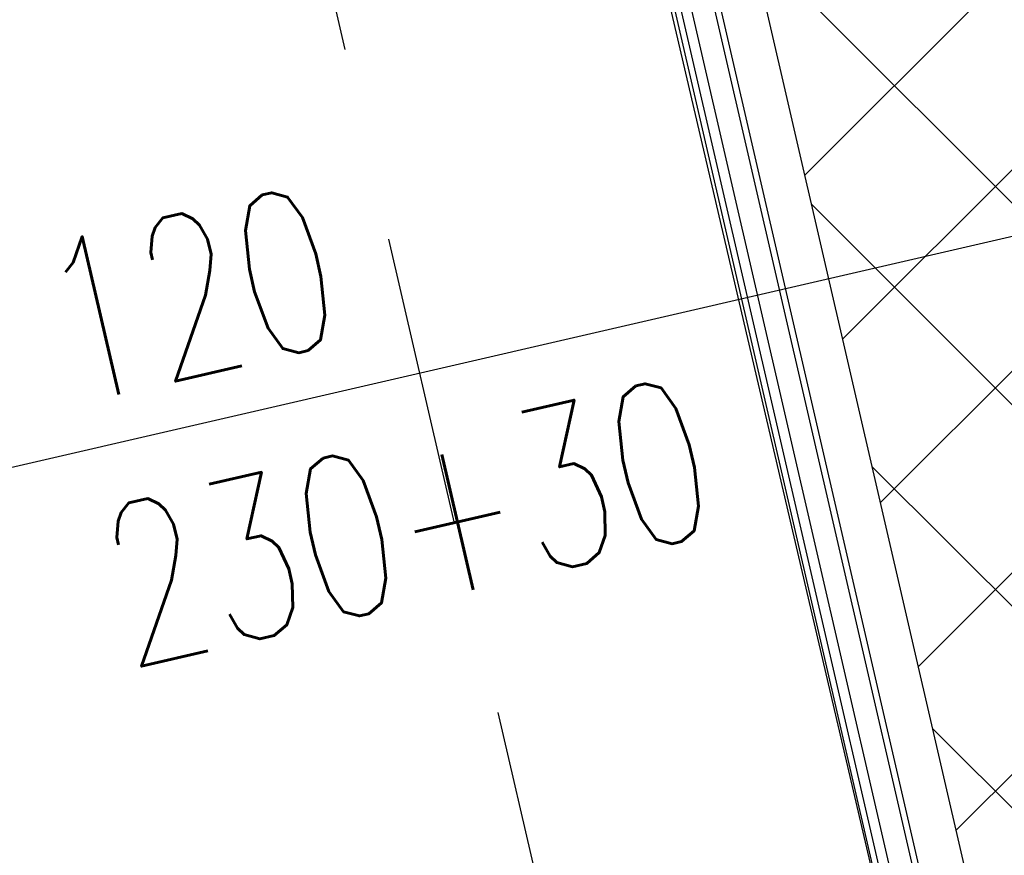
# Model space of a CAD drawing. Header units: centimetres. Extents: x -15121 to 17422, y -60492 to 0.
# Tile 10 of 256: x 1206 to 1267, y -30711 to -30659. Entities that reach past the tile are written whole.
import ezdxf

# ---------------------------------------------------------------- set-up
doc = ezdxf.new("R2010")
doc.units = ezdxf.units.CM
doc.header["$LTSCALE"] = 60
doc.linetypes.add('DP', pattern=[0.5, 0.3, -0.2])
for name, color, linetype in [('A-----SZ', 8, 'Continuous'), ('A-DRZ', 7, 'Continuous'), ('A-OKN-SY', 1, 'Continuous'), ('AIKA karnisze', 200, 'Continuous'), ('AIKA karnisze2', 200, 'Continuous'), ('AIKA podłoga deski cała', 2, 'Continuous'), ('AIKA podłoga deski pod meble', 6, 'Continuous'), ('AIKA powierzchnie2', 2, 'Continuous'), ('AIKA sufity podwieszane', 8, 'Continuous'), ('AIKA wymiarowanie ogólne rzut2', 7, 'Continuous'), ('JS_PODCIĄGI', 1, 'DP'), ('R-----OP', 7, 'Continuous')]:
    doc.layers.add(name, color=color, linetype=linetype)
doc.styles.add('RomanS', font='romans.shx')
doc.styles.add('wymiar', font='txt.shx', dxfattribs={"width": 0.6})
doc.dimstyles.new('Dwudziestka', dxfattribs={"dimtxt": 7, "dimasz": 0.7, "dimexe": 5, "dimexo": 0, "dimgap": 2.5, "dimtad": 1, "dimtoh": 1, "dimdec": 3, "dimrnd": 0.5, "dimdsep": 46, "dimtxsty": 'wymiar', "dimblk": 'znacznik', "dimcen": 0, "dimdle": 5, "dimse1": 1, "dimse2": 1, "dimclrd": 256, "dimclre": 256, "dimclrt": 256, "dimadec": 0, "dimazin": 0, "dimtfac": 0.4, "dimtdec": 3, "dimtix": 1, "dimtofl": 0, "dimtmove": 2, "dimatfit": 3, "dimldrblk": 'znacznik', "dimfxl": 1, "dimtolj": 1, "dimarcsym": 0})

# ---------------------------------------------------------------- blocks, each defined once
blk = doc.blocks.new('AL120')
at = {"layer": 'A-----SZ', "elevation": 0}
for points in [[(126.663, -1.364), (13.452, -1.364), (13.452, -0.764), (126.663, -0.764)], [(126.663, -2.764), (13.452, -2.764), (13.452, -3.164), (126.663, -3.164)]]:
    blk.add_lwpolyline(points, dxfattribs=at)
at = {"layer": 'A-OKN-SY'}
blk.add_line((70, -23.544, 0), (70, 64.741, 0), dxfattribs=at)
blk.add_arc((4.701, 2.014, 0), 129.898, 359.11054, 88.95836, dxfattribs=at)
blk = doc.blocks.new('znacznik')
at = {"color": 0}
for points in [[(0, -5), (0, 5)], [(-4, 0), (4, 0)]]:
    blk.add_lwpolyline(points, dxfattribs=at)
at = {"color": 1}
blk.add_lwpolyline([(-2.121, -2.121), (2.121, 2.121)], dxfattribs=at)
blk = doc.blocks.new('*D5402')
at = {"layer": 'AIKA wymiarowanie ogólne rzut2', "lineweight": -2, "transparency": 16777216}
blk.add_line((1868.396, -30570.654), (1284.163, -30705.534), dxfattribs=at)
at = {"layer": 'Defpoints', "color": 0, "transparency": 16777216}
for p in [(1872.621, -30585.846), (1258.88, -30599.131), (1283.481, -30705.692)]:
    blk.add_point(p, dxfattribs=at)
at = {"layer": 'AIKA wymiarowanie ogólne rzut2', "linetype": 'ByBlock', "lineweight": -2, "transparency": 16777216, "xscale": 0.7, "yscale": 0.7, "zscale": 0.7}
for p, rotation in [((1869.078, -30570.496), 12.9999999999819), ((1283.481, -30705.692), 192.9999999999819)]:
    blk.add_blockref('znacznik', p, dxfattribs=dict(at, rotation=rotation))
at = {"layer": 'AIKA wymiarowanie ogólne rzut2', "transparency": 16777216, "insert": (1574.93, -30632.248), "char_height": 7, "attachment_point": 5, "rotation": 13, "style": 'wymiar'}
blk.add_mtext('\\A1;601', dxfattribs=at)
blk = doc.blocks.new('SL zasłonka rzut')
at = {"layer": 'AIKA karnisze'}
for p, q in [((-30.842, 2.004), (-31.176, 0.004)), ((-23.452, 2.004), (-23.118, 0.004)), ((-15.254, 2.002), (-15.588, 0.002)), ((-7.864, 2.002), (-7.53, 0.002)), ((0.334, 2), (0, 0)), ((7.724, 2), (8.058, 0)), ((15.922, 1.999), (15.588, -0.001)), ((23.312, 1.999), (23.645, -0.001)), ((31.509, 1.998), (31.176, -0.002)), ((38.899, 1.998), (39.233, -0.002)), ((47.097, 1.997), (46.763, -0.003))]:
    blk.add_line(p, q, dxfattribs=at)
for centre, radius, start, end in [((-34.941, 2.523), 4.132, 352.78251, 187.20246), ((-19.353, 2.521), 4.132, 352.78251, 187.20246), ((-3.765, 2.519), 4.132, 352.78251, 187.20246), ((11.823, 2.518), 4.132, 352.78251, 187.20246), ((27.411, 2.517), 4.132, 352.78251, 187.20246), ((42.998, 2.516), 4.132, 352.78251, 187.20246), ((-27.147, -0.594), 4.073, 171.55344, 8.43153), ((-11.559, -0.596), 4.073, 171.55344, 8.43153), ((4.029, -0.598), 4.073, 171.55344, 8.43153), ((19.617, -0.599), 4.073, 171.55344, 8.43153), ((35.204, -0.6), 4.073, 171.55344, 8.43153), ((50.792, -0.601), 4.073, 171.55344, 8.43153)]:
    blk.add_arc(centre, radius, start, end, dxfattribs=at)
blk = doc.blocks.new('*D7276')
at = {"layer": 'AIKA wymiarowanie ogólne rzut2', "lineweight": -2, "transparency": 16777216}
blk.add_line((1331.903, -30726.278), (1118.755, -29802.96), dxfattribs=at)
at = {"layer": 'Defpoints', "color": 0, "transparency": 16777216}
for p in [(1118.598, -29802.278), (1090.735, -29808.71), (1304.198, -30733.392)]:
    blk.add_point(p, dxfattribs=at)
at = {"layer": 'AIKA wymiarowanie ogólne rzut2', "lineweight": -2, "transparency": 16777216, "xscale": 0.7, "yscale": 0.7, "zscale": 0.7}
for p, rotation in [((1118.598, -29802.278), 102.999035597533), ((1332.061, -30726.96), 282.999035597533)]:
    blk.add_blockref('znacznik', p, dxfattribs=dict(at, rotation=rotation))
at = {"layer": 'AIKA wymiarowanie ogólne rzut2', "transparency": 16777216, "insert": (1231.175, -30263.269), "char_height": 7, "attachment_point": 5, "rotation": 282.99904, "style": 'wymiar'}
blk.add_mtext('\\A1;949', dxfattribs=at)

msp = doc.modelspace()

# ---------------------------------------------------------------- hatches: boundary and pattern name
at = {"layer": 'AIKA sufity podwieszane', "transparency": 33554610}
h = msp.add_hatch(dxfattribs=at)
h.set_pattern_fill('ANSI37', color=256, scale=2.771036)
h.set_pattern_definition([(45, (5073.432, 672.602), (-6.221154, 6.221154), []), (135, (5073.432, 672.602), (-6.221154, -6.221154), [])])
h.paths.add_polyline_path([(1895.3422, -29622.938), (1051.961, -29817.6477), (1083.6791, -29955.0339), (1108.8373, -29949.2257), (1118.7352, -29992.098), (1098.8606, -29996.6864), (1151.9491, -30226.6377), (1171.8236, -30222.0493), (1195.98, -30326.6818), (1176.0567, -30331.2815), (1229.1072, -30560.8465), (1247.0331, -30556.708), (1258.8797, -30599.1305), (1239.2948, -30603.652), (1271.0129, -30741.0382), (1888.861, -30598.3967), (1885.2618, -30582.8068), (1928.1341, -30572.909), (1931.7333, -30588.4989), (1951.2207, -30583.9999), (1954.8998, -30599.9359), (2063.0549, -30574.9663), (2055.7765, -30543.4404), (2098.6488, -30533.5425), (2102.248, -30549.1325), (2108.8207, -30547.615)])

# ---------------------------------------------------------------- linework, layer by layer
at = {"layer": 'AIKA podłoga deski cała'}
msp.add_lwpolyline([(1888.861, -30598.3967), (1266.0671, -30744.1528), (1233.9166, -30604.8937), (1258.8797, -30599.1305), (1248.9789, -30556.2588), (1229.073, -30560.8544), (1175.9846, -30330.9033), (1195.8934, -30326.3069), (1171.8236, -30222.0493), (1151.9491, -30226.6377), (1098.8606, -29996.6864), (1118.7352, -29992.098), (1108.8373, -29949.2257), (1083.5062, -29955.0738), (1051.7856, -29817.6882), (1897.5708, -29622.4235)], dxfattribs=at)
at = {"layer": 'AIKA podłoga deski pod meble'}
msp.add_line((1233.5487, -30604.9786), (1266.0352, -30744.24), dxfattribs=at)
at = {"layer": 'AIKA powierzchnie2'}
msp.add_lwpolyline([(1888.861, -30598.3967), (1271.0129, -30741.0382), (1239.2948, -30603.652), (1258.8797, -30599.1305), (1247.0331, -30556.708), (1229.1072, -30560.8465), (1176.0567, -30331.2815), (1195.98, -30326.6818), (1171.8236, -30222.0493), (1151.9491, -30226.6377), (1098.8606, -29996.6864), (1118.7352, -29992.098), (1108.8373, -29949.2257), (1083.6791, -29955.0339), (1051.961, -29817.6477), (1895.3422, -29622.938)], dxfattribs=at)
at = {"layer": 'AIKA sufity podwieszane', "transparency": 33554610}
msp.add_lwpolyline([(1888.861, -30598.3967), (1271.0129, -30741.0382), (1239.2948, -30603.652), (1258.8797, -30599.1305), (1247.0331, -30556.708), (1229.1072, -30560.8465), (1176.0567, -30331.2815), (1195.98, -30326.6818), (1171.8236, -30222.0493), (1151.9491, -30226.6377), (1098.8606, -29996.6864), (1118.7352, -29992.098), (1108.8373, -29949.2257), (1083.6791, -29955.0339), (1051.961, -29817.6477), (1895.3422, -29622.938)], dxfattribs=at)
at = {"layer": 'JS_PODCIĄGI', "lineweight": -3}
msp.add_lwpolyline([(1246.2267, -30748.8132), (1213.6088, -30607.5295)], dxfattribs=at)

# ---------------------------------------------------------------- block references
at = {"layer": 'A-DRZ', "rotation": 103.0000000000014}
msp.add_blockref('AL120', (1265.8268, -30744.8026, 0), dxfattribs=at)
at = {"layer": 'AIKA karnisze2', "rotation": 283.0064887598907}
msp.add_blockref('SL zasłonka rzut', (1272.8185, -30632.8187), dxfattribs=at)

# ---------------------------------------------------------------- texts
at = {"layer": 'R-----OP', "insert": (1206.5379, -30673.3985, 0), "char_height": 10, "width": 165.779241, "attachment_point": 1, "rotation": 13, "style": 'RomanS'}
msp.add_mtext('\\pxql;{\\W0.7;120\\P230+30}', dxfattribs=at)

# ---------------------------------------------------------------- dimensions: what is measured, and where the dimension line sits
at = {"layer": 'AIKA wymiarowanie ogólne rzut2'}
dim = msp.add_aligned_dim(p1=(1304.198, -30733.3917), p2=(1090.7349, -29808.7102), distance=-28.5954, dimstyle='Dwudziestka', dxfattribs=at)
dim.commit()
dim.dimension.update_dxf_attribs({"geometry": '*D7276', "text_midpoint": (1231.1754, -30263.2693)})
dim = msp.add_linear_dim(base=(1283.4813, -30705.6919), p1=(1872.6215, -30585.8459), p2=(1258.8797, -30599.1305), angle=13, dimstyle='Dwudziestka', dxfattribs=at)
dim.commit()
dim.dimension.update_dxf_attribs({"geometry": '*D5402', "text_midpoint": (1574.9298, -30632.2479)})

doc.saveas('drawing.dxf')
